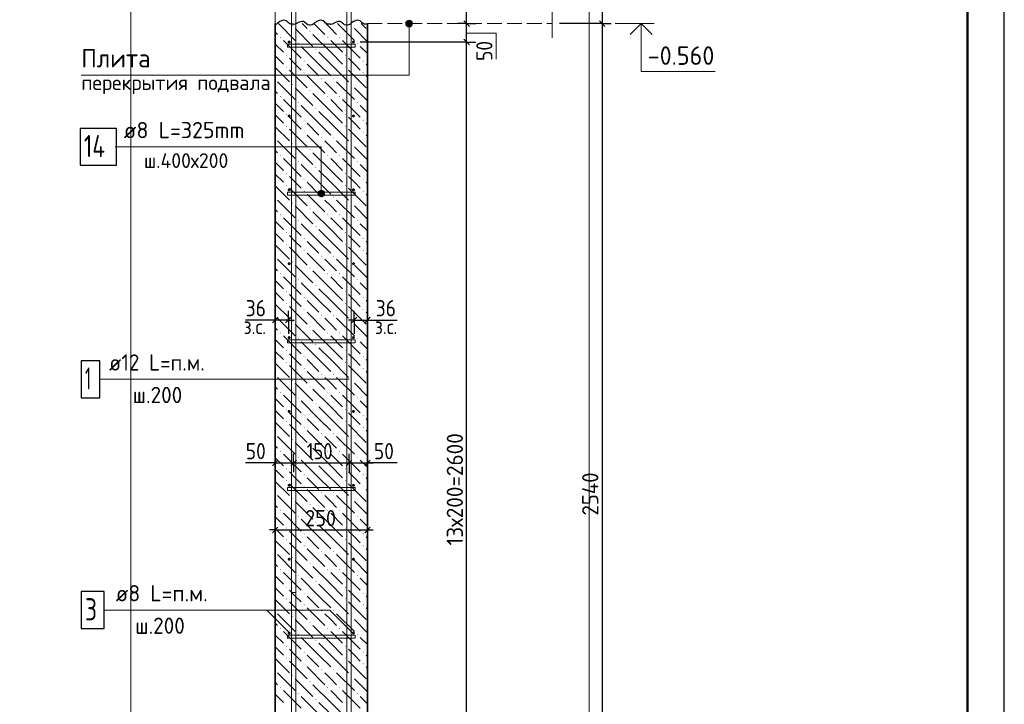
# Model space of a CAD drawing. Header units: millimetres. Extents: x 0 to 42000, y 0 to 29700.
# Tile 17 of 18: x 28666 to 42000, y 15789 to 25056. Entities that reach past the tile are written whole.
import ezdxf

# ---------------------------------------------------------------- set-up
doc = ezdxf.new("R2010")
doc.units = ezdxf.units.MM
doc.linetypes.add('______2', pattern=[270, 200, -70])
for name, color, linetype, lineweight in [('Standard', 7, 'Continuous', 25), ('Выпуски арматуры Г-обр.', 52, 'Continuous', 25), ('ЖБ Перекрытие нижний уровень с отделкой', 7, '______2', 25), ('ЖБ Стена верхний уровень', 7, 'Continuous', 35), ('Позиционная метка диаметр_ шаг', 7, 'Continuous', 13), ('Позиционная метка линия выноска', 7, 'Continuous', 13), ('Примечания', 7, 'Continuous', 13), ('Стена фоновая арматура У1', 7, 'Continuous', 18), ('Стена фоновая арматура Х1', 7, 'Continuous', 35), ('Стена фоновая затяжка С-обр.', 52, 'Continuous', 25)]:
    doc.layers.add(name, color=color, linetype=linetype, lineweight=lineweight)
doc.layers.add('Размерная выноска', color=7, linetype='Continuous')
doc.styles.add('ISOCPEUR', font='txt')

msp = doc.modelspace()

# ---------------------------------------------------------------- hatches: boundary and pattern name
at = {"layer": 'ЖБ Стена верхний уровень', "linetype": 'Continuous', "lineweight": 18, "transparency": 33554687}
for points in [[(32351, 24975), (32358, 24982), (32364, 24975), (32358, 24969)], [(33151, 24975), (33158, 24982), (33164, 24975), (33158, 24969)], [(32191, 24815), (32198, 24822), (32204, 24815), (32198, 24809)], [(32591, 24895), (32598, 24902), (32604, 24895), (32598, 24889)], [(32831, 24815), (32838, 24822), (32844, 24815), (32838, 24809)], [(32991, 24815), (32998, 24822), (33004, 24815), (32998, 24809)], [(32431, 24735), (32438, 24742), (32444, 24735), (32438, 24729)], [(33231, 24735), (33238, 24742), (33244, 24735), (33238, 24729)], [(32271, 24575), (32278, 24582), (32284, 24575), (32278, 24569)], [(32671, 24655), (32678, 24662), (32684, 24655), (32678, 24649)], [(33071, 24575), (33078, 24582), (33084, 24575), (33078, 24569)], [(32271, 24415), (32278, 24422), (32284, 24415), (32278, 24409)], [(32511, 24495), (32518, 24502), (32524, 24495), (32518, 24489)], [(33071, 24415), (33078, 24422), (33084, 24415), (33078, 24409)], [(33311, 24495), (33318, 24502), (33324, 24495), (33318, 24489)], [(32511, 24335), (32518, 24342), (32524, 24335), (32518, 24329)], [(33311, 24335), (33318, 24342), (33324, 24335), (33318, 24329)], [(32351, 24175), (32358, 24182), (32364, 24175), (32358, 24169)], [(32751, 24255), (32758, 24262), (32764, 24255), (32758, 24249)], [(32911, 24255), (32918, 24262), (32924, 24255), (32918, 24249)], [(33151, 24175), (33158, 24182), (33164, 24175), (33158, 24169)], [(32191, 24015), (32198, 24022), (32204, 24015), (32198, 24009)], [(32591, 24095), (32598, 24102), (32604, 24095), (32598, 24089)], [(32831, 24015), (32838, 24022), (32844, 24015), (32838, 24009)], [(32991, 24015), (32998, 24022), (33004, 24015), (32998, 24009)], [(32431, 23935), (32438, 23942), (32444, 23935), (32438, 23929)], [(33231, 23935), (33238, 23942), (33244, 23935), (33238, 23929)], [(32271, 23775), (32278, 23782), (32284, 23775), (32278, 23769)], [(32671, 23855), (32678, 23862), (32684, 23855), (32678, 23849)], [(33071, 23775), (33078, 23782), (33084, 23775), (33078, 23769)], [(32271, 23615), (32278, 23622), (32284, 23615), (32278, 23609)], [(32511, 23695), (32518, 23702), (32524, 23695), (32518, 23689)], [(33071, 23615), (33078, 23622), (33084, 23615), (33078, 23609)], [(33311, 23695), (33318, 23702), (33324, 23695), (33318, 23689)], [(32511, 23535), (32518, 23542), (32524, 23535), (32518, 23529)], [(33311, 23535), (33318, 23542), (33324, 23535), (33318, 23529)], [(32351, 23375), (32358, 23382), (32364, 23375), (32358, 23369)], [(32751, 23455), (32758, 23462), (32764, 23455), (32758, 23449)], [(32911, 23455), (32918, 23462), (32924, 23455), (32918, 23449)], [(33151, 23375), (33158, 23382), (33164, 23375), (33158, 23369)], [(32191, 23215), (32198, 23222), (32204, 23215), (32198, 23209)], [(32591, 23295), (32598, 23302), (32604, 23295), (32598, 23289)], [(32831, 23215), (32838, 23222), (32844, 23215), (32838, 23209)], [(32991, 23215), (32998, 23222), (33004, 23215), (32998, 23209)], [(32431, 23135), (32438, 23142), (32444, 23135), (32438, 23129)], [(33231, 23135), (33238, 23142), (33244, 23135), (33238, 23129)], [(32271, 22975), (32278, 22982), (32284, 22975), (32278, 22969)], [(32671, 23055), (32678, 23062), (32684, 23055), (32678, 23049)], [(33071, 22975), (33078, 22982), (33084, 22975), (33078, 22969)], [(32271, 22815), (32278, 22822), (32284, 22815), (32278, 22809)], [(32511, 22895), (32518, 22902), (32524, 22895), (32518, 22889)], [(33071, 22815), (33078, 22822), (33084, 22815), (33078, 22809)], [(33311, 22895), (33318, 22902), (33324, 22895), (33318, 22889)], [(32511, 22735), (32518, 22742), (32524, 22735), (32518, 22729)], [(33311, 22735), (33318, 22742), (33324, 22735), (33318, 22729)], [(32351, 22575), (32358, 22582), (32364, 22575), (32358, 22569)], [(32751, 22655), (32758, 22662), (32764, 22655), (32758, 22649)], [(32911, 22655), (32918, 22662), (32924, 22655), (32918, 22649)], [(33151, 22575), (33158, 22582), (33164, 22575), (33158, 22569)], [(32191, 22415), (32198, 22422), (32204, 22415), (32198, 22409)], [(32591, 22495), (32598, 22502), (32604, 22495), (32598, 22489)], [(32831, 22415), (32838, 22422), (32844, 22415), (32838, 22409)], [(32991, 22415), (32998, 22422), (33004, 22415), (32998, 22409)], [(32431, 22335), (32438, 22342), (32444, 22335), (32438, 22329)], [(33231, 22335), (33238, 22342), (33244, 22335), (33238, 22329)], [(32271, 22175), (32278, 22182), (32284, 22175), (32278, 22169)], [(32671, 22255), (32678, 22262), (32684, 22255), (32678, 22249)], [(33071, 22175), (33078, 22182), (33084, 22175), (33078, 22169)], [(32271, 22015), (32278, 22022), (32284, 22015), (32278, 22009)], [(32511, 22095), (32518, 22102), (32524, 22095), (32518, 22089)], [(33071, 22015), (33078, 22022), (33084, 22015), (33078, 22009)], [(33311, 22095), (33318, 22102), (33324, 22095), (33318, 22089)], [(32511, 21935), (32518, 21942), (32524, 21935), (32518, 21929)], [(33311, 21935), (33318, 21942), (33324, 21935), (33318, 21929)], [(32351, 21775), (32358, 21782), (32364, 21775), (32358, 21769)], [(32751, 21855), (32758, 21862), (32764, 21855), (32758, 21849)], [(32911, 21855), (32918, 21862), (32924, 21855), (32918, 21849)], [(33151, 21775), (33158, 21782), (33164, 21775), (33158, 21769)], [(32191, 21615), (32198, 21622), (32204, 21615), (32198, 21609)], [(32591, 21695), (32598, 21702), (32604, 21695), (32598, 21689)], [(32831, 21615), (32838, 21622), (32844, 21615), (32838, 21609)], [(32991, 21615), (32998, 21622), (33004, 21615), (32998, 21609)], [(32431, 21535), (32438, 21542), (32444, 21535), (32438, 21529)], [(33231, 21535), (33238, 21542), (33244, 21535), (33238, 21529)], [(32271, 21375), (32278, 21382), (32284, 21375), (32278, 21369)], [(32671, 21455), (32678, 21462), (32684, 21455), (32678, 21449)], [(33071, 21375), (33078, 21382), (33084, 21375), (33078, 21369)], [(32271, 21215), (32278, 21222), (32284, 21215), (32278, 21209)], [(32511, 21295), (32518, 21302), (32524, 21295), (32518, 21289)], [(33071, 21215), (33078, 21222), (33084, 21215), (33078, 21209)], [(33311, 21295), (33318, 21302), (33324, 21295), (33318, 21289)], [(32511, 21135), (32518, 21142), (32524, 21135), (32518, 21129)], [(33311, 21135), (33318, 21142), (33324, 21135), (33318, 21129)], [(32351, 20975), (32358, 20982), (32364, 20975), (32358, 20969)], [(32751, 21055), (32758, 21062), (32764, 21055), (32758, 21049)], [(32911, 21055), (32918, 21062), (32924, 21055), (32918, 21049)], [(33151, 20975), (33158, 20982), (33164, 20975), (33158, 20969)], [(32191, 20815), (32198, 20822), (32204, 20815), (32198, 20809)], [(32591, 20895), (32598, 20902), (32604, 20895), (32598, 20889)], [(32831, 20815), (32838, 20822), (32844, 20815), (32838, 20809)], [(32991, 20815), (32998, 20822), (33004, 20815), (32998, 20809)], [(32431, 20735), (32438, 20742), (32444, 20735), (32438, 20729)], [(33231, 20735), (33238, 20742), (33244, 20735), (33238, 20729)], [(32271, 20575), (32278, 20582), (32284, 20575), (32278, 20569)], [(32671, 20655), (32678, 20662), (32684, 20655), (32678, 20649)], [(33071, 20575), (33078, 20582), (33084, 20575), (33078, 20569)], [(32271, 20415), (32278, 20422), (32284, 20415), (32278, 20409)], [(32511, 20495), (32518, 20502), (32524, 20495), (32518, 20489)], [(33071, 20415), (33078, 20422), (33084, 20415), (33078, 20409)], [(33311, 20495), (33318, 20502), (33324, 20495), (33318, 20489)], [(32511, 20335), (32518, 20342), (32524, 20335), (32518, 20329)], [(33311, 20335), (33318, 20342), (33324, 20335), (33318, 20329)], [(32351, 20175), (32358, 20182), (32364, 20175), (32358, 20169)], [(32751, 20255), (32758, 20262), (32764, 20255), (32758, 20249)], [(32911, 20255), (32918, 20262), (32924, 20255), (32918, 20249)], [(33151, 20175), (33158, 20182), (33164, 20175), (33158, 20169)], [(32191, 20015), (32198, 20022), (32204, 20015), (32198, 20009)], [(32591, 20095), (32598, 20102), (32604, 20095), (32598, 20089)], [(32831, 20015), (32838, 20022), (32844, 20015), (32838, 20009)], [(32991, 20015), (32998, 20022), (33004, 20015), (32998, 20009)], [(32431, 19935), (32438, 19942), (32444, 19935), (32438, 19929)], [(33231, 19935), (33238, 19942), (33244, 19935), (33238, 19929)], [(32271, 19775), (32278, 19782), (32284, 19775), (32278, 19769)], [(32671, 19855), (32678, 19862), (32684, 19855), (32678, 19849)], [(33071, 19775), (33078, 19782), (33084, 19775), (33078, 19769)], [(32271, 19615), (32278, 19622), (32284, 19615), (32278, 19609)], [(32511, 19695), (32518, 19702), (32524, 19695), (32518, 19689)], [(33071, 19615), (33078, 19622), (33084, 19615), (33078, 19609)], [(33311, 19695), (33318, 19702), (33324, 19695), (33318, 19689)], [(32511, 19535), (32518, 19542), (32524, 19535), (32518, 19529)], [(33311, 19535), (33318, 19542), (33324, 19535), (33318, 19529)], [(32351, 19375), (32358, 19382), (32364, 19375), (32358, 19369)], [(32751, 19455), (32758, 19462), (32764, 19455), (32758, 19449)], [(32911, 19455), (32918, 19462), (32924, 19455), (32918, 19449)], [(33151, 19375), (33158, 19382), (33164, 19375), (33158, 19369)], [(32191, 19215), (32198, 19222), (32204, 19215), (32198, 19209)], [(32591, 19295), (32598, 19302), (32604, 19295), (32598, 19289)], [(32831, 19215), (32838, 19222), (32844, 19215), (32838, 19209)], [(32991, 19215), (32998, 19222), (33004, 19215), (32998, 19209)], [(32431, 19135), (32438, 19142), (32444, 19135), (32438, 19129)], [(33231, 19135), (33238, 19142), (33244, 19135), (33238, 19129)], [(32271, 18975), (32278, 18982), (32284, 18975), (32278, 18969)], [(32671, 19055), (32678, 19062), (32684, 19055), (32678, 19049)], [(33071, 18975), (33078, 18982), (33084, 18975), (33078, 18969)], [(32271, 18815), (32278, 18822), (32284, 18815), (32278, 18809)], [(32511, 18895), (32518, 18902), (32524, 18895), (32518, 18889)], [(33071, 18815), (33078, 18822), (33084, 18815), (33078, 18809)], [(33311, 18895), (33318, 18902), (33324, 18895), (33318, 18889)], [(32511, 18735), (32518, 18742), (32524, 18735), (32518, 18729)], [(33311, 18735), (33318, 18742), (33324, 18735), (33318, 18729)], [(32351, 18575), (32358, 18582), (32364, 18575), (32358, 18569)], [(32751, 18655), (32758, 18662), (32764, 18655), (32758, 18649)], [(32911, 18655), (32918, 18662), (32924, 18655), (32918, 18649)], [(33151, 18575), (33158, 18582), (33164, 18575), (33158, 18569)], [(32191, 18415), (32198, 18422), (32204, 18415), (32198, 18409)], [(32591, 18495), (32598, 18502), (32604, 18495), (32598, 18489)], [(32831, 18415), (32838, 18422), (32844, 18415), (32838, 18409)], [(32991, 18415), (32998, 18422), (33004, 18415), (32998, 18409)], [(32431, 18335), (32438, 18342), (32444, 18335), (32438, 18329)], [(33231, 18335), (33238, 18342), (33244, 18335), (33238, 18329)], [(32271, 18175), (32278, 18182), (32284, 18175), (32278, 18169)], [(32671, 18255), (32678, 18262), (32684, 18255), (32678, 18249)], [(33071, 18175), (33078, 18182), (33084, 18175), (33078, 18169)], [(32271, 18015), (32278, 18022), (32284, 18015), (32278, 18009)], [(32511, 18095), (32518, 18102), (32524, 18095), (32518, 18089)], [(33071, 18015), (33078, 18022), (33084, 18015), (33078, 18009)], [(33311, 18095), (33318, 18102), (33324, 18095), (33318, 18089)], [(32511, 17935), (32518, 17942), (32524, 17935), (32518, 17929)], [(33311, 17935), (33318, 17942), (33324, 17935), (33318, 17929)], [(32351, 17775), (32358, 17782), (32364, 17775), (32358, 17769)], [(32751, 17855), (32758, 17862), (32764, 17855), (32758, 17849)], [(32911, 17855), (32918, 17862), (32924, 17855), (32918, 17849)], [(33151, 17775), (33158, 17782), (33164, 17775), (33158, 17769)], [(32191, 17615), (32198, 17622), (32204, 17615), (32198, 17609)], [(32591, 17695), (32598, 17702), (32604, 17695), (32598, 17689)], [(32831, 17615), (32838, 17622), (32844, 17615), (32838, 17609)], [(32991, 17615), (32998, 17622), (33004, 17615), (32998, 17609)], [(32431, 17535), (32438, 17542), (32444, 17535), (32438, 17529)], [(33231, 17535), (33238, 17542), (33244, 17535), (33238, 17529)], [(32271, 17375), (32278, 17382), (32284, 17375), (32278, 17369)], [(32671, 17455), (32678, 17462), (32684, 17455), (32678, 17449)], [(33071, 17375), (33078, 17382), (33084, 17375), (33078, 17369)], [(32271, 17215), (32278, 17222), (32284, 17215), (32278, 17209)], [(32511, 17295), (32518, 17302), (32524, 17295), (32518, 17289)], [(33071, 17215), (33078, 17222), (33084, 17215), (33078, 17209)], [(33311, 17295), (33318, 17302), (33324, 17295), (33318, 17289)], [(32511, 17135), (32518, 17142), (32524, 17135), (32518, 17129)], [(33311, 17135), (33318, 17142), (33324, 17135), (33318, 17129)], [(32351, 16975), (32358, 16982), (32364, 16975), (32358, 16969)], [(32751, 17055), (32758, 17062), (32764, 17055), (32758, 17049)], [(32911, 17055), (32918, 17062), (32924, 17055), (32918, 17049)], [(33151, 16975), (33158, 16982), (33164, 16975), (33158, 16969)], [(32191, 16815), (32198, 16822), (32204, 16815), (32198, 16809)], [(32591, 16895), (32598, 16902), (32604, 16895), (32598, 16889)], [(32831, 16815), (32838, 16822), (32844, 16815), (32838, 16809)], [(32991, 16815), (32998, 16822), (33004, 16815), (32998, 16809)], [(32431, 16735), (32438, 16742), (32444, 16735), (32438, 16729)], [(33231, 16735), (33238, 16742), (33244, 16735), (33238, 16729)], [(32271, 16575), (32278, 16582), (32284, 16575), (32278, 16569)], [(32671, 16655), (32678, 16662), (32684, 16655), (32678, 16649)], [(33071, 16575), (33078, 16582), (33084, 16575), (33078, 16569)], [(32271, 16415), (32278, 16422), (32284, 16415), (32278, 16409)], [(32511, 16495), (32518, 16502), (32524, 16495), (32518, 16489)], [(33071, 16415), (33078, 16422), (33084, 16415), (33078, 16409)], [(33311, 16495), (33318, 16502), (33324, 16495), (33318, 16489)], [(32511, 16335), (32518, 16342), (32524, 16335), (32518, 16329)], [(33311, 16335), (33318, 16342), (33324, 16335), (33318, 16329)], [(32351, 16175), (32358, 16182), (32364, 16175), (32358, 16169)], [(32751, 16255), (32758, 16262), (32764, 16255), (32758, 16249)], [(32911, 16255), (32918, 16262), (32924, 16255), (32918, 16249)], [(33151, 16175), (33158, 16182), (33164, 16175), (33158, 16169)], [(32191, 16015), (32198, 16022), (32204, 16015), (32198, 16009)], [(32591, 16095), (32598, 16102), (32604, 16095), (32598, 16089)], [(32831, 16015), (32838, 16022), (32844, 16015), (32838, 16009)], [(32991, 16015), (32998, 16022), (33004, 16015), (32998, 16009)], [(32431, 15935), (32438, 15942), (32444, 15935), (32438, 15929)], [(33231, 15935), (33238, 15942), (33244, 15935), (33238, 15929)], [(32671, 15855), (32678, 15862), (32684, 15855), (32678, 15849)]]:
    msp.add_hatch(color=7, dxfattribs=at).paths.add_polyline_path(points, flags=16)
at = {"layer": 'Позиционная метка линия выноска', "linetype": 'Continuous', "lineweight": 13, "transparency": 33554687}
for points in [[(33978, 25026), (33901, 25026), (33894, 25003)], [(33978, 25026), (33894, 25003), (33984, 25003)], [(33984, 25003), (33894, 25003), (33901, 24981)], [(33962, 25042), (33917, 25042), (33901, 25026)], [(33962, 25042), (33901, 25026), (33978, 25026)], [(33984, 25003), (33901, 24981), (33978, 24981)], [(33978, 24981), (33901, 24981), (33917, 24965)], [(33917, 25042), (33962, 25042), (33939, 25048)], [(33978, 24981), (33917, 24965), (33962, 24965)], [(33962, 24965), (33917, 24965), (33939, 24958)], [(32790, 22726), (32712, 22726), (32706, 22703)], [(32790, 22726), (32706, 22703), (32796, 22703)], [(32796, 22703), (32706, 22703), (32712, 22681)], [(32773, 22742), (32728, 22742), (32712, 22726)], [(32773, 22742), (32712, 22726), (32790, 22726)], [(32796, 22703), (32712, 22681), (32790, 22681)], [(32790, 22681), (32712, 22681), (32728, 22665)], [(32728, 22742), (32773, 22742), (32751, 22748)], [(32790, 22681), (32728, 22665), (32773, 22665)], [(32773, 22665), (32728, 22665), (32751, 22658)]]:
    msp.add_hatch(color=7, dxfattribs=at).paths.add_polyline_path(points)
at = {"layer": 'Стена фоновая арматура У1', "linetype": 'Continuous', "lineweight": 13, "transparency": 33554687}
for points in [[(32336, 24753), (32334, 24761), (32330, 24767), (32324, 24772), (32316, 24773), (32308, 24772), (32302, 24767), (32297, 24761), (32296, 24753), (32297, 24746), (32302, 24739), (32308, 24735), (32316, 24733), (32324, 24735), (32330, 24739), (32334, 24746)], [(33206, 24753), (33204, 24761), (33200, 24767), (33194, 24772), (33186, 24773), (33178, 24772), (33172, 24767), (33167, 24761), (33166, 24753), (33167, 24746), (33172, 24739), (33178, 24735), (33186, 24733), (33194, 24735), (33200, 24739), (33204, 24746)], [(32336, 23753), (32334, 23761), (32330, 23767), (32324, 23772), (32316, 23773), (32308, 23772), (32302, 23767), (32297, 23761), (32296, 23753), (32297, 23746), (32302, 23739), (32308, 23735), (32316, 23733), (32324, 23735), (32330, 23739), (32334, 23746)], [(33206, 23753), (33204, 23761), (33200, 23767), (33194, 23772), (33186, 23773), (33178, 23772), (33172, 23767), (33167, 23761), (33166, 23753), (33167, 23746), (33172, 23739), (33178, 23735), (33186, 23733), (33194, 23735), (33200, 23739), (33204, 23746)], [(32336, 22753), (32334, 22761), (32330, 22767), (32324, 22772), (32316, 22773), (32308, 22772), (32302, 22767), (32297, 22761), (32296, 22753), (32297, 22746), (32302, 22739), (32308, 22735), (32316, 22733), (32324, 22735), (32330, 22739), (32334, 22746)], [(33206, 22753), (33204, 22761), (33200, 22767), (33194, 22772), (33186, 22773), (33178, 22772), (33172, 22767), (33167, 22761), (33166, 22753), (33167, 22746), (33172, 22739), (33178, 22735), (33186, 22733), (33194, 22735), (33200, 22739), (33204, 22746)], [(32336, 21753), (32334, 21761), (32330, 21767), (32324, 21772), (32316, 21773), (32308, 21772), (32302, 21767), (32297, 21761), (32296, 21753), (32297, 21746), (32302, 21739), (32308, 21735), (32316, 21733), (32324, 21735), (32330, 21739), (32334, 21746)], [(33206, 21753), (33204, 21761), (33200, 21767), (33194, 21772), (33186, 21773), (33178, 21772), (33172, 21767), (33167, 21761), (33166, 21753), (33167, 21746), (33172, 21739), (33178, 21735), (33186, 21733), (33194, 21735), (33200, 21739), (33204, 21746)], [(32336, 20753), (32334, 20761), (32330, 20767), (32324, 20772), (32316, 20773), (32308, 20772), (32302, 20767), (32297, 20761), (32296, 20753), (32297, 20746), (32302, 20739), (32308, 20735), (32316, 20733), (32324, 20735), (32330, 20739), (32334, 20746)], [(33206, 20753), (33204, 20761), (33200, 20767), (33194, 20772), (33186, 20773), (33178, 20772), (33172, 20767), (33167, 20761), (33166, 20753), (33167, 20746), (33172, 20739), (33178, 20735), (33186, 20733), (33194, 20735), (33200, 20739), (33204, 20746)], [(32336, 19753), (32334, 19761), (32330, 19767), (32324, 19772), (32316, 19773), (32308, 19772), (32302, 19767), (32297, 19761), (32296, 19753), (32297, 19746), (32302, 19739), (32308, 19735), (32316, 19733), (32324, 19735), (32330, 19739), (32334, 19746)], [(33206, 19753), (33204, 19761), (33200, 19767), (33194, 19772), (33186, 19773), (33178, 19772), (33172, 19767), (33167, 19761), (33166, 19753), (33167, 19746), (33172, 19739), (33178, 19735), (33186, 19733), (33194, 19735), (33200, 19739), (33204, 19746)], [(32336, 18753), (32334, 18761), (32330, 18767), (32324, 18772), (32316, 18773), (32308, 18772), (32302, 18767), (32297, 18761), (32296, 18753), (32297, 18746), (32302, 18739), (32308, 18735), (32316, 18733), (32324, 18735), (32330, 18739), (32334, 18746)], [(33206, 18753), (33204, 18761), (33200, 18767), (33194, 18772), (33186, 18773), (33178, 18772), (33172, 18767), (33167, 18761), (33166, 18753), (33167, 18746), (33172, 18739), (33178, 18735), (33186, 18733), (33194, 18735), (33200, 18739), (33204, 18746)], [(32336, 17753), (32334, 17761), (32330, 17767), (32324, 17772), (32316, 17773), (32308, 17772), (32302, 17767), (32297, 17761), (32296, 17753), (32297, 17746), (32302, 17739), (32308, 17735), (32316, 17733), (32324, 17735), (32330, 17739), (32334, 17746)], [(33206, 17753), (33204, 17761), (33200, 17767), (33194, 17772), (33186, 17773), (33178, 17772), (33172, 17767), (33167, 17761), (33166, 17753), (33167, 17746), (33172, 17739), (33178, 17735), (33186, 17733), (33194, 17735), (33200, 17739), (33204, 17746)], [(32336, 16753), (32334, 16761), (32330, 16767), (32324, 16772), (32316, 16773), (32308, 16772), (32302, 16767), (32297, 16761), (32296, 16753), (32297, 16746), (32302, 16739), (32308, 16735), (32316, 16733), (32324, 16735), (32330, 16739), (32334, 16746)], [(33206, 16753), (33204, 16761), (33200, 16767), (33194, 16772), (33186, 16773), (33178, 16772), (33172, 16767), (33167, 16761), (33166, 16753), (33167, 16746), (33172, 16739), (33178, 16735), (33186, 16733), (33194, 16735), (33200, 16739), (33204, 16746)]]:
    msp.add_hatch(color=7, dxfattribs=at).paths.add_polyline_path(points)

# ---------------------------------------------------------------- linework, layer by layer
at = {"layer": 'Standard', "color": 254, "linetype": 'Continuous', "lineweight": 13, "true_color": 0xc4c4ff, "transparency": 33554687}
msp.add_line((30171, 29200), (30171, 8803), dxfattribs=at)
at = {"layer": 'Standard', "color": 7, "linetype": 'Continuous', "lineweight": 35, "transparency": 33554687}
for p, q in [((41500, 27600), (41500, 20500)), ((41500, 27200), (41500, 20100))]:
    msp.add_line(p, q, dxfattribs=at)
at = {"layer": 'Standard', "color": 7, "linetype": 'Continuous', "lineweight": 50, "transparency": 33554687}
msp.add_line((41500, 27100), (41500, 23200), dxfattribs=at)
at = {"layer": 'Standard', "color": 7, "linetype": 'Continuous', "lineweight": -3, "transparency": 33554687}
for p, q in [((36553, 26003), (36553, 25003)), ((34719, 25003), (34719, 25628)), ((34719, 25003), (34594, 25003)), ((34719, 25003), (34844, 25003)), ((34719, 25003), (34719, 25003)), ((34719, 24753), (34719, 25003)), ((36553, 25003), (36428, 25003)), ((36553, 25003), (36678, 25003)), ((36553, 25003), (36553, 12303)), ((34719, 24753), (34594, 24753)), ((34719, 24753), (34844, 24753)), ((32126, 20991), (32126, 21116)), ((32306, 20991), (32306, 21116)), ((33196, 20991), (33196, 21116)), ((33376, 20991), (33376, 21116)), ((32126, 20991), (32051, 20991)), ((32126, 20991), (32126, 20866)), ((32126, 20991), (32126, 20991)), ((32306, 20991), (32126, 20991)), ((32306, 20991), (32306, 20866)), ((32306, 20991), (32306, 20803)), ((32306, 20991), (32381, 20991)), ((33196, 20991), (33121, 20991)), ((33196, 20991), (33196, 20866)), ((33196, 20991), (33196, 20803)), ((33196, 20991), (33376, 20991)), ((33376, 20991), (33376, 20866)), ((33376, 20991), (33376, 20991)), ((33376, 20991), (33451, 20991)), ((32126, 19056), (32126, 19181)), ((32376, 19056), (32376, 19181)), ((33126, 19056), (33126, 19181)), ((33376, 19056), (33376, 19181)), ((32126, 19056), (32051, 19056)), ((32126, 19056), (32126, 18931)), ((32126, 19056), (32126, 19056)), ((32126, 19056), (32376, 19056)), ((32376, 19056), (32376, 18931)), ((32376, 19056), (32376, 19056)), ((32376, 19056), (33126, 19056)), ((33126, 19056), (33126, 18931)), ((33126, 19056), (33126, 19056)), ((33126, 19056), (33376, 19056)), ((33376, 19056), (33376, 18931)), ((33376, 19056), (33376, 19056)), ((33376, 19056), (33451, 19056)), ((32126, 18149), (32126, 18274)), ((33376, 18149), (33376, 18274)), ((32126, 18149), (32051, 18149)), ((32126, 18149), (32126, 18024)), ((32126, 18149), (32126, 18149)), ((32126, 18149), (33376, 18149)), ((33376, 18149), (33376, 18024)), ((33376, 18149), (33376, 18149)), ((33376, 18149), (33451, 18149))]:
    msp.add_line(p, q, dxfattribs=at)
at = {"layer": 'Standard', "color": 7, "linetype": 'Continuous', "lineweight": 25, "transparency": 33554687}
for p, q in [((34756, 24966), (34681, 25041)), ((36516, 25041), (36591, 24966)), ((34756, 24716), (34681, 24791)), ((32163, 21028), (32088, 20953)), ((32343, 21028), (32268, 20953)), ((33158, 20953), (33233, 21028)), ((33338, 20953), (33413, 21028)), ((32088, 19019), (32163, 19094)), ((32338, 19019), (32413, 19094)), ((33088, 19019), (33163, 19094)), ((33338, 19019), (33413, 19094)), ((32088, 18112), (32163, 18187)), ((33338, 18112), (33413, 18187))]:
    msp.add_line(p, q, dxfattribs=at)
at = {"layer": 'Standard', "color": 7, "linetype": 'Continuous', "lineweight": 13, "transparency": 33554687}
msp.add_line((36728, 25003), (37258, 25003), dxfattribs=at)
at = {"layer": 'Standard', "color": 7, "linetype": 'Continuous', "lineweight": 25, "transparency": 33554687}
msp.add_lwpolyline([(0, 0), (42000, 0), (42000, 29700), (0, 29700), (0, 0)], close=True, dxfattribs=at)
at = {"layer": 'Standard', "color": 7, "linetype": 'Continuous', "lineweight": 50, "transparency": 33554687}
msp.add_lwpolyline([(2000, 29200), (41500, 29200), (41500, 500), (2000, 500), (2000, 29200)], close=True, dxfattribs=at)
at = {"layer": 'Standard', "color": 7, "linetype": 'Continuous', "lineweight": 13, "transparency": 33554687}
for points in [[(41500, 29200), (25000, 29200), (25000, 6000), (41500, 6000), (41500, 29200)], [(37084, 25003), (37084, 24353), (38084, 24353)], [(34719, 24874), (35119, 24874), (35119, 24524)]]:
    msp.add_lwpolyline(points, dxfattribs=at)
at = {"layer": 'Standard', "color": 254, "linetype": 'Continuous', "lineweight": 13, "true_color": 0xc4c4ff, "transparency": 33554687}
msp.add_lwpolyline([(30171, 8803), (36376, 8803), (36376, 29200)], dxfattribs=at)
at = {"layer": 'Standard', "color": 7, "linetype": 'Continuous', "lineweight": -3, "transparency": 33554687}
for points in [[(36553, 25003), (36536, 25003), (36536, 25003), (36536, 25003), (36536, 25003), (35976, 25003)], [(34719, 24753), (34702, 24753), (34702, 24753), (33276, 24753)], [(34719, 12753), (34719, 13005), (34719, 13005), (34719, 24753)]]:
    msp.add_lwpolyline(points, dxfattribs=at)
at = {"layer": 'Standard', "color": 7, "linetype": 'Continuous', "lineweight": 35, "transparency": 33554687}
msp.add_lwpolyline([(36935, 24855), (37084, 25003), (37232, 24855)], dxfattribs=at)
at = {"layer": 'Выпуски арматуры Г-обр.', "color": 7, "linetype": '______2', "lineweight": 13, "transparency": 33554687}
msp.add_lwpolyline([(31371, 10778), (32196, 10778), (32224, 10782), (32253, 10792), (32279, 10806), (32300, 10824), (32318, 10845), (32333, 10871), (32342, 10900), (32346, 10928), (32346, 17303), (32406, 17303), (32406, 10924), (32401, 10886), (32388, 10847), (32368, 10811), (32343, 10781), (32313, 10757), (32277, 10736), (32238, 10723), (32200, 10718), (31371, 10718), (31371, 10778)], dxfattribs=at)
at = {"layer": 'ЖБ Перекрытие нижний уровень с отделкой', "color": 7, "linetype": '______2', "lineweight": 18, "transparency": 33554687}
for p, q in [((32126, 26003), (32126, 25003)), ((33376, 25003), (35876, 25003))]:
    msp.add_line(p, q, dxfattribs=at)
at = {"layer": 'ЖБ Стена верхний уровень', "color": 7, "linetype": 'Continuous', "lineweight": 35, "transparency": 33554687}
for p, q in [((32126, 25003), (32126, 12303)), ((33376, 12303), (33376, 25003))]:
    msp.add_line(p, q, dxfattribs=at)
at = {"layer": 'ЖБ Стена верхний уровень', "color": 9, "linetype": 'Continuous', "lineweight": 18, "true_color": 0xc7c7c7, "transparency": 33554687}
for p, q in [((32170, 25003), (32398, 24775)), ((32398, 24935), (32638, 24695)), ((32490, 25003), (32558, 24935)), ((32650, 25003), (32798, 24855)), ((32878, 24935), (32810, 25003)), ((32958, 24855), (32878, 24935)), ((32970, 25003), (33198, 24775)), ((33198, 24935), (33376, 24757)), ((33290, 25003), (33358, 24935)), ((32158, 24855), (32126, 24887)), ((32878, 24615), (32638, 24855)), ((32126, 24727), (32238, 24615)), ((32238, 24775), (32478, 24535)), ((32718, 24455), (32478, 24695)), ((32878, 24775), (33038, 24615)), ((33038, 24775), (33278, 24535)), ((33376, 24597), (33278, 24695)), ((32126, 24567), (32238, 24455)), ((32398, 24455), (32318, 24535)), ((32718, 24615), (32878, 24455)), ((32878, 24615), (33038, 24455)), ((33198, 24455), (33118, 24535)), ((32126, 24407), (32318, 24215)), ((32478, 24375), (32398, 24455)), ((32558, 24455), (32718, 24295)), ((32718, 24455), (32878, 24295)), ((32878, 24455), (33118, 24215)), ((33278, 24375), (33198, 24455)), ((33358, 24455), (33376, 24437)), ((32318, 24375), (32558, 24135)), ((32558, 24295), (32798, 24055)), ((33118, 24375), (33358, 24135)), ((33358, 24295), (33376, 24277)), ((32158, 24215), (32398, 23975)), ((32398, 24135), (32638, 23895)), ((32878, 24135), (32798, 24215)), ((32958, 24055), (32878, 24135)), ((32958, 24215), (33198, 23975)), ((33198, 24135), (33376, 23957)), ((32158, 24055), (32126, 24087)), ((32878, 23815), (32638, 24055)), ((32126, 23927), (32238, 23815)), ((32238, 23975), (32478, 23735)), ((32718, 23655), (32478, 23895)), ((32878, 23975), (33038, 23815)), ((33038, 23975), (33278, 23735)), ((33376, 23797), (33278, 23895)), ((32126, 23767), (32238, 23655)), ((32398, 23655), (32318, 23735)), ((32718, 23815), (32878, 23655)), ((32878, 23815), (33038, 23655)), ((33198, 23655), (33118, 23735)), ((32126, 23607), (32318, 23415)), ((32478, 23575), (32398, 23655)), ((32558, 23655), (32718, 23495)), ((32718, 23655), (32878, 23495)), ((32878, 23655), (33118, 23415)), ((33278, 23575), (33198, 23655)), ((33358, 23655), (33376, 23637)), ((32318, 23575), (32558, 23335)), ((32558, 23495), (32798, 23255)), ((33118, 23575), (33358, 23335)), ((33358, 23495), (33376, 23477)), ((32158, 23415), (32398, 23175)), ((32398, 23335), (32638, 23095)), ((32878, 23335), (32798, 23415)), ((32958, 23255), (32878, 23335)), ((32958, 23415), (33198, 23175)), ((33198, 23335), (33376, 23157)), ((32158, 23255), (32126, 23287)), ((32878, 23015), (32638, 23255)), ((32126, 23127), (32238, 23015)), ((32238, 23175), (32478, 22935)), ((32718, 22855), (32478, 23095)), ((32878, 23175), (33038, 23015)), ((33038, 23175), (33278, 22935)), ((33376, 22997), (33278, 23095)), ((32126, 22967), (32238, 22855)), ((32398, 22855), (32318, 22935)), ((32718, 23015), (32878, 22855)), ((32878, 23015), (33038, 22855)), ((33198, 22855), (33118, 22935)), ((32126, 22807), (32318, 22615)), ((32478, 22775), (32398, 22855)), ((32558, 22855), (32718, 22695)), ((32718, 22855), (32878, 22695)), ((32878, 22855), (33118, 22615)), ((33278, 22775), (33198, 22855)), ((33358, 22855), (33376, 22837)), ((32318, 22775), (32558, 22535)), ((32558, 22695), (32798, 22455)), ((33118, 22775), (33358, 22535)), ((33358, 22695), (33376, 22677)), ((32158, 22615), (32398, 22375)), ((32398, 22535), (32638, 22295)), ((32878, 22535), (32798, 22615)), ((32958, 22455), (32878, 22535)), ((32958, 22615), (33198, 22375)), ((33198, 22535), (33376, 22357)), ((32158, 22455), (32126, 22487)), ((32878, 22215), (32638, 22455)), ((32126, 22327), (32238, 22215)), ((32238, 22375), (32478, 22135)), ((32718, 22055), (32478, 22295)), ((32878, 22375), (33038, 22215)), ((33038, 22375), (33278, 22135)), ((33376, 22197), (33278, 22295)), ((32126, 22167), (32238, 22055)), ((32398, 22055), (32318, 22135)), ((32718, 22215), (32878, 22055)), ((32878, 22215), (33038, 22055)), ((33198, 22055), (33118, 22135)), ((32126, 22007), (32318, 21815)), ((32478, 21975), (32398, 22055)), ((32558, 22055), (32718, 21895)), ((32718, 22055), (32878, 21895)), ((32878, 22055), (33118, 21815)), ((33278, 21975), (33198, 22055)), ((33358, 22055), (33376, 22037)), ((32318, 21975), (32558, 21735)), ((32558, 21895), (32798, 21655)), ((33118, 21975), (33358, 21735)), ((33358, 21895), (33376, 21877)), ((32158, 21815), (32398, 21575)), ((32398, 21735), (32638, 21495)), ((32878, 21735), (32798, 21815)), ((32958, 21655), (32878, 21735)), ((32958, 21815), (33198, 21575)), ((33198, 21735), (33376, 21557)), ((32158, 21655), (32126, 21687)), ((32878, 21415), (32638, 21655)), ((32126, 21527), (32238, 21415)), ((32238, 21575), (32478, 21335)), ((32718, 21255), (32478, 21495)), ((32878, 21575), (33038, 21415)), ((33038, 21575), (33278, 21335)), ((33376, 21397), (33278, 21495)), ((32126, 21367), (32238, 21255)), ((32398, 21255), (32318, 21335)), ((32718, 21415), (32878, 21255)), ((32878, 21415), (33038, 21255)), ((33198, 21255), (33118, 21335)), ((32126, 21207), (32318, 21015)), ((32478, 21175), (32398, 21255)), ((32558, 21255), (32718, 21095)), ((32718, 21255), (32878, 21095)), ((32878, 21255), (33118, 21015)), ((33278, 21175), (33198, 21255)), ((33358, 21255), (33376, 21237)), ((32318, 21175), (32558, 20935)), ((32558, 21095), (32798, 20855)), ((33118, 21175), (33358, 20935)), ((33358, 21095), (33376, 21077)), ((32158, 21015), (32398, 20775)), ((32398, 20935), (32638, 20695)), ((32878, 20935), (32798, 21015)), ((32958, 20855), (32878, 20935)), ((32958, 21015), (33198, 20775)), ((33198, 20935), (33376, 20757)), ((32158, 20855), (32126, 20887)), ((32878, 20615), (32638, 20855)), ((32126, 20727), (32238, 20615)), ((32238, 20775), (32478, 20535)), ((32718, 20455), (32478, 20695)), ((32878, 20775), (33038, 20615)), ((33038, 20775), (33278, 20535)), ((33376, 20597), (33278, 20695)), ((32126, 20567), (32238, 20455)), ((32398, 20455), (32318, 20535)), ((32718, 20615), (32878, 20455)), ((32878, 20615), (33038, 20455)), ((33198, 20455), (33118, 20535)), ((32126, 20407), (32318, 20215)), ((32478, 20375), (32398, 20455)), ((32558, 20455), (32718, 20295)), ((32718, 20455), (32878, 20295)), ((32878, 20455), (33118, 20215)), ((33278, 20375), (33198, 20455)), ((33358, 20455), (33376, 20437)), ((32318, 20375), (32558, 20135)), ((32558, 20295), (32798, 20055)), ((33118, 20375), (33358, 20135)), ((33358, 20295), (33376, 20277)), ((32158, 20215), (32398, 19975)), ((32398, 20135), (32638, 19895)), ((32878, 20135), (32798, 20215)), ((32958, 20055), (32878, 20135)), ((32958, 20215), (33198, 19975)), ((33198, 20135), (33376, 19957)), ((32158, 20055), (32126, 20087)), ((32878, 19815), (32638, 20055)), ((32126, 19927), (32238, 19815)), ((32238, 19975), (32478, 19735)), ((32718, 19655), (32478, 19895)), ((32878, 19975), (33038, 19815)), ((33038, 19975), (33278, 19735)), ((33376, 19797), (33278, 19895)), ((32126, 19767), (32238, 19655)), ((32398, 19655), (32318, 19735)), ((32718, 19815), (32878, 19655)), ((32878, 19815), (33038, 19655)), ((33198, 19655), (33118, 19735)), ((32126, 19607), (32318, 19415)), ((32478, 19575), (32398, 19655)), ((32558, 19655), (32718, 19495)), ((32718, 19655), (32878, 19495)), ((32878, 19655), (33118, 19415)), ((33278, 19575), (33198, 19655)), ((33358, 19655), (33376, 19637)), ((32318, 19575), (32558, 19335)), ((32558, 19495), (32798, 19255)), ((33118, 19575), (33358, 19335)), ((33358, 19495), (33376, 19477)), ((32158, 19415), (32398, 19175)), ((32398, 19335), (32638, 19095)), ((32878, 19335), (32798, 19415)), ((32958, 19255), (32878, 19335)), ((32958, 19415), (33198, 19175)), ((33198, 19335), (33376, 19157)), ((32158, 19255), (32126, 19287)), ((32878, 19015), (32638, 19255)), ((32126, 19127), (32238, 19015)), ((32238, 19175), (32478, 18935)), ((32718, 18855), (32478, 19095)), ((32878, 19175), (33038, 19015)), ((33038, 19175), (33278, 18935)), ((33376, 18997), (33278, 19095)), ((32126, 18967), (32238, 18855)), ((32398, 18855), (32318, 18935)), ((32718, 19015), (32878, 18855)), ((32878, 19015), (33038, 18855)), ((33198, 18855), (33118, 18935)), ((32126, 18807), (32318, 18615)), ((32478, 18775), (32398, 18855)), ((32558, 18855), (32718, 18695)), ((32718, 18855), (32878, 18695)), ((32878, 18855), (33118, 18615)), ((33278, 18775), (33198, 18855)), ((33358, 18855), (33376, 18837)), ((32318, 18775), (32558, 18535)), ((32558, 18695), (32798, 18455)), ((33118, 18775), (33358, 18535)), ((33358, 18695), (33376, 18677)), ((32158, 18615), (32398, 18375)), ((32398, 18535), (32638, 18295)), ((32878, 18535), (32798, 18615)), ((32958, 18455), (32878, 18535)), ((32958, 18615), (33198, 18375)), ((33198, 18535), (33376, 18357)), ((32158, 18455), (32126, 18487)), ((32878, 18215), (32638, 18455)), ((32126, 18327), (32238, 18215)), ((32238, 18375), (32478, 18135)), ((32718, 18055), (32478, 18295)), ((32878, 18375), (33038, 18215)), ((33038, 18375), (33278, 18135)), ((33376, 18197), (33278, 18295)), ((32126, 18167), (32238, 18055)), ((32398, 18055), (32318, 18135)), ((32718, 18215), (32878, 18055)), ((32878, 18215), (33038, 18055)), ((33198, 18055), (33118, 18135)), ((32126, 18007), (32318, 17815)), ((32478, 17975), (32398, 18055)), ((32558, 18055), (32718, 17895)), ((32718, 18055), (32878, 17895)), ((32878, 18055), (33118, 17815)), ((33278, 17975), (33198, 18055)), ((33358, 18055), (33376, 18037)), ((32318, 17975), (32558, 17735)), ((32558, 17895), (32798, 17655)), ((33118, 17975), (33358, 17735)), ((33358, 17895), (33376, 17877)), ((32158, 17815), (32398, 17575)), ((32398, 17735), (32638, 17495)), ((32878, 17735), (32798, 17815)), ((32958, 17655), (32878, 17735)), ((32958, 17815), (33198, 17575)), ((33198, 17735), (33376, 17557)), ((32158, 17655), (32126, 17687)), ((32878, 17415), (32638, 17655)), ((32126, 17527), (32238, 17415)), ((32238, 17575), (32478, 17335)), ((32718, 17255), (32478, 17495)), ((32878, 17575), (33038, 17415)), ((33038, 17575), (33278, 17335)), ((33376, 17397), (33278, 17495)), ((32126, 17367), (32238, 17255)), ((32398, 17255), (32318, 17335)), ((32718, 17415), (32878, 17255)), ((32878, 17415), (33038, 17255)), ((33198, 17255), (33118, 17335)), ((32126, 17207), (32318, 17015)), ((32478, 17175), (32398, 17255)), ((32558, 17255), (32718, 17095)), ((32718, 17255), (32878, 17095)), ((32878, 17255), (33118, 17015)), ((33278, 17175), (33198, 17255)), ((33358, 17255), (33376, 17237)), ((32318, 17175), (32558, 16935)), ((32558, 17095), (32798, 16855)), ((33118, 17175), (33358, 16935)), ((33358, 17095), (33376, 17077)), ((32158, 17015), (32398, 16775)), ((32398, 16935), (32638, 16695)), ((32878, 16935), (32798, 17015)), ((32958, 16855), (32878, 16935)), ((32958, 17015), (33198, 16775)), ((33198, 16935), (33376, 16757)), ((32158, 16855), (32126, 16887)), ((32878, 16615), (32638, 16855)), ((32126, 16727), (32238, 16615)), ((32238, 16775), (32478, 16535)), ((32718, 16455), (32478, 16695)), ((32878, 16775), (33038, 16615)), ((33038, 16775), (33278, 16535)), ((33376, 16597), (33278, 16695)), ((32126, 16567), (32238, 16455)), ((32398, 16455), (32318, 16535)), ((32718, 16615), (32878, 16455)), ((32878, 16615), (33038, 16455)), ((33198, 16455), (33118, 16535)), ((32126, 16407), (32318, 16215)), ((32478, 16375), (32398, 16455)), ((32558, 16455), (32718, 16295)), ((32718, 16455), (32878, 16295)), ((32878, 16455), (33118, 16215)), ((33278, 16375), (33198, 16455)), ((33358, 16455), (33376, 16437)), ((32318, 16375), (32558, 16135)), ((32558, 16295), (32798, 16055)), ((33118, 16375), (33358, 16135)), ((33358, 16295), (33376, 16277)), ((32158, 16215), (32398, 15975)), ((32398, 16135), (32638, 15895)), ((32878, 16135), (32798, 16215)), ((32958, 16055), (32878, 16135)), ((32958, 16215), (33198, 15975)), ((33198, 16135), (33376, 15957)), ((32158, 16055), (32126, 16087)), ((32878, 15815), (32638, 16055)), ((32126, 15927), (32238, 15815)), ((32238, 15975), (32478, 15735)), ((32718, 15655), (32478, 15895)), ((32878, 15975), (33038, 15815)), ((33038, 15975), (33278, 15735)), ((33376, 15797), (33278, 15895)), ((32718, 15815), (32878, 15655)), ((32878, 15815), (33038, 15655))]:
    msp.add_line(p, q, dxfattribs=at)
at = {"layer": 'Позиционная метка линия выноска', "color": 7, "linetype": 'Continuous', "lineweight": 13, "transparency": 33554687}
for p, q in [((33894, 25003), (33894, 25003)), ((33939, 25048), (33939, 25048)), ((33939, 24958), (33939, 24958)), ((33984, 25003), (33984, 25003)), ((32706, 22703), (32706, 22703)), ((32751, 22748), (32751, 22748)), ((32796, 22703), (32796, 22703)), ((32751, 22658), (32751, 22658)), ((29750, 20189), (33126, 20189))]:
    msp.add_line(p, q, dxfattribs=at)
for points in [[(33939, 25003), (33939, 24305), (29500, 24305)], [(29960, 23335), (32751, 23335), (32751, 22703)], [(29810, 17065), (32864, 17065), (33176, 16753)], [(29810, 17065), (32014, 17065), (32326, 16753)]]:
    msp.add_lwpolyline(points, dxfattribs=at)
for centre in [(33939, 25003), (32751, 22703)]:
    msp.add_circle(centre, 45, dxfattribs=at)
at = {"layer": 'Примечания', "color": 7, "linetype": 'Continuous', "lineweight": 13, "transparency": 33554687}
for p in [(35876, 25470), (35876, 24812)]:
    msp.add_line(p, (35876, 24812), dxfattribs=at)
at = {"layer": 'Примечания', "color": 7, "linetype": 'Continuous', "lineweight": 25, "transparency": 33554687}
for points in [[(32376, 24994), (32357, 24994), (32337, 24997), (32319, 25004), (32305, 25015), (32292, 25028), (32278, 25039), (32259, 25045), (32240, 25049), (32220, 25045), (32202, 25038), (32185, 25030), (32170, 25019), (32156, 25007), (32142, 24996), (32126, 24987)], [(32876, 24994), (32857, 24994), (32837, 24997), (32819, 25004), (32805, 25015), (32792, 25028), (32778, 25039), (32759, 25045), (32740, 25049), (32720, 25045), (32702, 25038), (32685, 25030), (32670, 25019), (32656, 25007), (32642, 24996), (32625, 24987), (32606, 24982), (32586, 24983), (32566, 24988), (32552, 24999), (32539, 25011), (32525, 25023), (32508, 25031), (32488, 25033), (32468, 25028), (32451, 25021), (32434, 25012), (32416, 25004), (32399, 24996), (32380, 24992), (32376, 24992)], [(33376, 24994), (33357, 24994), (33337, 24997), (33319, 25004), (33305, 25015), (33292, 25028), (33278, 25039), (33259, 25045), (33240, 25049), (33220, 25045), (33202, 25038), (33185, 25030), (33170, 25019), (33156, 25007), (33142, 24996), (33125, 24987), (33106, 24982), (33086, 24983), (33066, 24988), (33052, 24999), (33039, 25011), (33025, 25023), (33008, 25031), (32988, 25033), (32968, 25028), (32951, 25021), (32934, 25012), (32916, 25004), (32899, 24996), (32880, 24992), (32876, 24992)]]:
    msp.add_lwpolyline(points, dxfattribs=at)
at = {"layer": 'Размерная выноска', "color": 7, "linetype": 'Continuous', "lineweight": -3, "transparency": 33554687}
for p, q in [((32126, 20991), (31726, 20991)), ((33376, 20991), (33776, 20991)), ((32126, 19056), (31726, 19056)), ((33776, 19056), (33376, 19056))]:
    msp.add_line(p, q, dxfattribs=at)
at = {"layer": 'Стена фоновая арматура У1', "color": 7, "linetype": 'Continuous', "lineweight": 25, "transparency": 33554687}
msp.add_lwpolyline([(29500, 16815), (29810, 16815), (29810, 17315), (29500, 17315), (29500, 16815)], dxfattribs=at)
at = {"layer": 'Стена фоновая арматура Х1', "color": 7, "linetype": 'Continuous', "lineweight": 18, "transparency": 33554687}
for points in [[(32346, 12303), (32346, 25488), (32351, 25525), (32364, 25563), (32383, 25598), (32407, 25627), (32436, 25651), (32471, 25671), (32509, 25683), (32546, 25688), (34906, 25688), (34906, 25628), (32550, 25628), (32523, 25624), (32496, 25615), (32470, 25601), (32450, 25584), (32433, 25564), (32419, 25539), (32410, 25511), (32406, 25484), (32406, 12303), (32346, 12303)], [(33096, 12303), (33096, 25388), (33101, 25425), (33114, 25463), (33133, 25498), (33157, 25527), (33186, 25551), (33221, 25571), (33259, 25583), (33296, 25588), (35756, 25588), (35756, 25528), (33300, 25528), (33273, 25524), (33246, 25515), (33220, 25501), (33200, 25484), (33183, 25464), (33169, 25439), (33160, 25411), (33156, 25384), (33156, 12303), (33096, 12303)]]:
    msp.add_lwpolyline(points, dxfattribs=at)
at = {"layer": 'Стена фоновая арматура Х1', "color": 7, "linetype": 'Continuous', "lineweight": 25, "transparency": 33554687}
msp.add_lwpolyline([(29500, 19939), (29750, 19939), (29750, 20439), (29500, 20439), (29500, 19939)], dxfattribs=at)
at = {"layer": 'Стена фоновая затяжка С-обр.', "color": 98, "linetype": 'Continuous', "lineweight": 13, "true_color": 0x005000, "transparency": 33554687}
for points in [[(33208, 24683), (32293, 24683), (32293, 24723), (33208, 24723), (33208, 24683)], [(33208, 22683), (32293, 22683), (32293, 22723), (33208, 22723), (33208, 22683)], [(33208, 20683), (32293, 20683), (32293, 20723), (33208, 20723), (33208, 20683)], [(33208, 18683), (32293, 18683), (32293, 18723), (33208, 18723), (33208, 18683)], [(33208, 16683), (32293, 16683), (32293, 16723), (33208, 16723), (33208, 16683)]]:
    msp.add_lwpolyline(points, dxfattribs=at)
at = {"layer": 'Стена фоновая затяжка С-обр.', "color": 7, "linetype": 'Continuous', "lineweight": 25, "transparency": 33554687}
msp.add_lwpolyline([(29485, 23085), (29975, 23085), (29975, 23585), (29485, 23585), (29485, 23085)], dxfattribs=at)

# ---------------------------------------------------------------- texts
at = {"layer": 'Standard', "color": 7, "linetype": 'Continuous', "lineweight": 25, "transparency": 33554687, "char_height": 220, "attachment_point": 7, "rotation": 90, "style": 'ISOCPEUR'}
for s, insert, width in [('\\W0.87;50', (35069, 24498), 403.93), ('\\W0.95;13х200=2600', (34669, 17939), 1753.13), ('\\W0.93;2540', (36503, 18345), 740.39)]:
    msp.add_mtext(s, dxfattribs=dict(at, insert=insert, width=width))
at = {"layer": 'Standard', "color": 7, "linetype": 'Continuous', "lineweight": 25, "transparency": 33554687, "attachment_point": 7, "style": 'ISOCPEUR'}
for s, insert, char_height, width in [('\\W0.95;-0.560', (37171, 24445), 250, 1067.86), ('\\W0.87;36', (31727, 21041), 220, 403.92), ('\\W0.87;36', (33488, 21041), 220, 403.92), ('\\W0.87;50', (31728, 19106), 220, 403.92), ('\\W0.83;150', (32553, 19106), 220, 508.57), ('\\W0.87;50', (33463, 19106), 220, 403.92), ('\\W0.91;250', (32531, 18199), 220, 561.99)]:
    msp.add_mtext(s, dxfattribs=dict(at, insert=insert, char_height=char_height, width=width))
at = {"layer": 'Standard', "color": 7, "linetype": 'Continuous', "lineweight": 18, "transparency": 33554687, "char_height": 200, "attachment_point": 7, "style": 'ISOCPEUR'}
for s, insert, width in [('\\W0.97;ш.400х200', (30348, 23049), 1335.95), ('\\W0.90;з.с.', (31700, 20800), 459.94), ('\\W0.90;з.с.', (33477, 20800), 459.95)]:
    msp.add_mtext(s, dxfattribs=dict(at, insert=insert, width=width))
at = {"layer": 'Позиционная метка диаметр_ шаг', "color": 7, "linetype": 'Continuous', "lineweight": 25, "transparency": 33554687, "attachment_point": 7, "style": 'ISOCPEUR'}
for s, insert, char_height, width in [('\\W0.98;перекрытия подвала', (29500, 24050), 200, 2696.75), ('\\W0.95;Плита', (29500, 24410), 250, 1093.33)]:
    msp.add_mtext(s, dxfattribs=dict(at, insert=insert, char_height=char_height, width=width))
at = {"layer": 'Стена фоновая арматура У1', "color": 7, "linetype": 'Continuous', "lineweight": 13, "transparency": 33554687, "attachment_point": 7, "style": 'ISOCPEUR'}
for s, insert, char_height, width in [('\\W0.97;ø8 L=п.м. ', (29967, 17183), 220, 1491.88), ('\\W0.78;3', (29550, 16925), 300, 326.41), ('\\W0.95;ш.200 ', (30231, 16743), 220, 962.14)]:
    msp.add_mtext(s, dxfattribs=dict(at, insert=insert, char_height=char_height, width=width))
at = {"layer": 'Стена фоновая арматура Х1', "color": 7, "linetype": 'Continuous', "lineweight": 13, "transparency": 33554687, "attachment_point": 7, "style": 'ISOCPEUR'}
for s, insert, char_height, width in [('\\W0.94;ø12 L=п.м. ', (29877, 20306), 220, 1599.15), ('\\W0.56;1', (29550, 20049), 300, 233.34), ('\\W0.95;ш.200 ', (30196, 19866), 220, 962.13)]:
    msp.add_mtext(s, dxfattribs=dict(at, insert=insert, char_height=char_height, width=width))
at = {"layer": 'Стена фоновая затяжка С-обр.', "color": 7, "linetype": 'Continuous', "lineweight": 13, "transparency": 33554687, "attachment_point": 7, "style": 'ISOCPEUR'}
for s, insert, char_height, width in [('\\W0.98;ø8 L=325mm ', (30075, 23452), 220, 1888.53), ('\\W0.76;14', (29535, 23195), 300, 504.57)]:
    msp.add_mtext(s, dxfattribs=dict(at, insert=insert, char_height=char_height, width=width))

doc.saveas('drawing.dxf')
